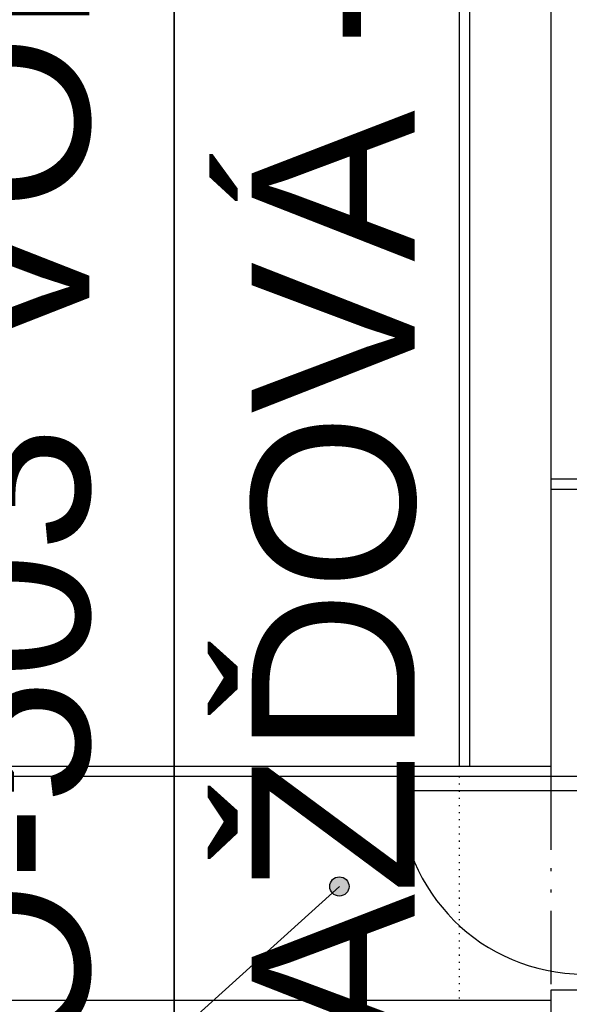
# Model space of a CAD drawing. Extents: x 4743276 to 9726129, y -4307434 to -1665362.
# Tile 36 of 121: x 4865547 to 4868244, y -2050453 to -2045617. Entities that reach past the tile are written whole.
import ezdxf

# ---------------------------------------------------------------- set-up
doc = ezdxf.new("R2010")
doc.units = 0
doc.header["$MEASUREMENT"] = 0
doc.linetypes.add('ACAD_ISO07W100', pattern=[3.5, 0.5, -3])
doc.linetypes.add('ACAD_ISO12W100', pattern=[22, 12, -3, 0.5, -3, 0.5, -3])
doc.layers.get('0').update_dxf_attribs({"linetype": 'CONTINUOUS'})
doc.layers.get('Defpoints').update_dxf_attribs({"color": 61, "linetype": 'CONTINUOUS'})
for name, color, linetype in [('KÓTY', 4, 'CONTINUOUS'), ('MÚRY', 1, 'CONTINUOUS'), ('OKNÁ', 146, 'CONTINUOUS'), ('TENKÁ', 7, 'CONTINUOUS'), ('ZARIADOVACIE', 144, 'CONTINUOUS')]:
    doc.layers.add(name, color=color, linetype=linetype)
doc.styles.add('styl1', font='arial.ttf')
doc.styles.add('Style-Arial', font='arial.ttf')
doc.dimstyles.new('STANDARD 200', dxfattribs={"dimtxt": 600, "dimasz": 700, "dimexe": 10, "dimexo": 200, "dimgap": 100, "dimtad": 1, "dimdsep": 46, "dimlunit": 6, "dimtxsty": 'Style-Arial', "dimblk": 'ARCHTICK', "dimblk1": 'OBLIQUE', "dimblk2": 'ARCHTICK', "dimcen": 2.5, "dimse1": 1, "dimse2": 1, "dimadec": 0, "dimazin": 0, "dimtfac": 1, "dimtmove": 1, "dimatfit": 3, "dimldrblk": 'OBLIQUE', "dimfxl": 1, "dimtolj": 1, "dimtzin": 0, "dimarcsym": 0})

# ---------------------------------------------------------------- blocks, each defined once
blk = doc.blocks.new('_ArchTick')
at = {"color": 0, "linetype": 'ByBlock', "const_width": 0.15}
blk.add_lwpolyline([(-0.5, -0.5), (0.5, 0.5)], dxfattribs=at)
blk = doc.blocks.new('*D42221')
at = {"layer": 'Defpoints', "color": 0}
for p in [(4868313.8, -2035164), (4857372, -2067054), (4868313.8, -2067054)]:
    blk.add_point(p, dxfattribs=at)
at = {"layer": 'ZARIADOVACIE', "color": 0, "lineweight": -2}
blk.add_line((4857372, -2035164), (4857372, -2067054), dxfattribs=at)
at = {"layer": 'ZARIADOVACIE', "color": 0, "linetype": 'ByBlock', "lineweight": -2, "xscale": 700, "yscale": 700, "zscale": 700}
for p, rotation in [((4857372, -2035164), 90), ((4857372, -2067054), 270)]:
    blk.add_blockref('_ArchTick', p, dxfattribs=dict(at, rotation=rotation))
at = {"layer": 'ZARIADOVACIE', "color": 0, "insert": (4856946.5, -2051921), "char_height": 600, "attachment_point": 5, "rotation": 90, "style": 'Style-Arial'}
blk.add_mtext('\\A1;31ﾠ890', dxfattribs=at)
blk = doc.blocks.new('_OBLIQUE')
at = {"color": 0, "linetype": 'ByBlock'}
blk.add_line((-0.5, -0.5), (0.5, 0.5), dxfattribs=at)
blk = doc.blocks.new('po')
at = {"layer": 'MÚRY', "color": 7}
for p, q in [((4865940.5, -1524230.7), (4865940.5, -1535305.7)), ((4865940.5, -1535305.7), (4865940.5, -1536715.7)), ((4866350.5, -1536715.7), (4865940.5, -1536715.7)), ((4865940.5, -1537765.7), (4865940.5, -1554275.7)), ((4866350.5, -1537765.7), (4865940.5, -1537765.7))]:
    blk.add_line(p, q, dxfattribs=at)
at = {"layer": 'OKNÁ', "ltscale": 0.25}
blk.add_line((4866100.5, -1536785.7), (4865200.5, -1536785.7), dxfattribs=at)
blk.add_arc((4866100.5, -1536785.7), 900, 180, 270, dxfattribs=at)
at = {"layer": 'TENKÁ'}
for p, q in [((4866350.5, -1535255.7), (4865940.5, -1535255.7)), ((4866350.5, -1535305.7), (4865940.5, -1535305.7)), ((4866350.5, -1535305.7), (4865940.5, -1535305.7))]:
    blk.add_line(p, q, dxfattribs=at)
at = {"layer": 'TENKÁ', "linetype": 'ACAD_ISO12W100', "ltscale": 30}
blk.add_line((4865940.5, -1536715.7), (4865940.5, -1537765.7), dxfattribs=at)

msp = doc.modelspace()

# ---------------------------------------------------------------- hatches: boundary and pattern name
at = {"layer": 'KÓTY'}
h = msp.add_hatch(color=256, dxfattribs=at)
h.dxf.hatch_style = 1
h.paths.add_polyline_path([(4867115.663, -2049921.305, 1), (4867115.663, -2049826.786, 1)])

# ---------------------------------------------------------------- linework, layer by layer
msp.add_line((4865007.799, -2051781.705), (4867115.663, -2049874.045), dxfattribs=at)
msp.add_circle((4867115.663, -2049874.045), 47.26, dxfattribs=at)
at = {"layer": 'TENKÁ'}
for p, q in [((4867703.799, -2037024.048), (4867703.799, -2049284.048)), ((4867753.799, -2037024.048), (4867753.799, -2049284.048)), ((4868153.799, -2049284.048), (4856368.799, -2049284.048)), ((4868153.799, -2049334.048), (4856318.799, -2049334.048)), ((4868153.799, -2050434.048), (4856318.799, -2050434.048))]:
    msp.add_line(p, q, dxfattribs=at)
at = {"layer": 'TENKÁ', "color": 30, "lineweight": 35, "ltscale": 0.25}
msp.add_line((4866304.5, -2041208.5), (4866304.5, -2051417), dxfattribs=at)
at = {"layer": 'TENKÁ', "linetype": 'ACAD_ISO07W100', "ltscale": 10}
msp.add_line((4867703.799, -2049334.048), (4867703.799, -2050434.048), dxfattribs=at)

# ---------------------------------------------------------------- block references
at = {"layer": 'TENKÁ'}
msp.add_blockref('po', (2213.299, -512618.357), dxfattribs=at)

# ---------------------------------------------------------------- texts
at = {"layer": 'TENKÁ', "color": 30, "lineweight": 35, "ltscale": 0.25, "style": 'styl1'}
for s, p in [('SO-503 VONK. KANALIZÁCIA ', (4865888.935, -2051462.509)), ('DAŽĎOVÁ - ZO STRIECH', (4867485.435, -2051462.509))]:
    msp.add_text(s, height=800, rotation=90, dxfattribs=at).set_placement(p)

# ---------------------------------------------------------------- dimensions: what is measured, and where the dimension line sits
at = {"layer": 'ZARIADOVACIE', "color": 7}
dim = msp.add_linear_dim(base=(4857372, -2067054.048), p1=(4868313.799, -2035164.048), p2=(4868313.799, -2067054.048), angle=270, dimstyle='STANDARD 200', override={"dimtxsty": 'Style-Arial', "dimldrblk": 'OBLIQUE'}, dxfattribs=at)
dim.commit()
dim.dimension.update_dxf_attribs({"geometry": '*D42221', "text_midpoint": (4857353, -2051921), "dimtype": 160})

doc.saveas('drawing.dxf')
